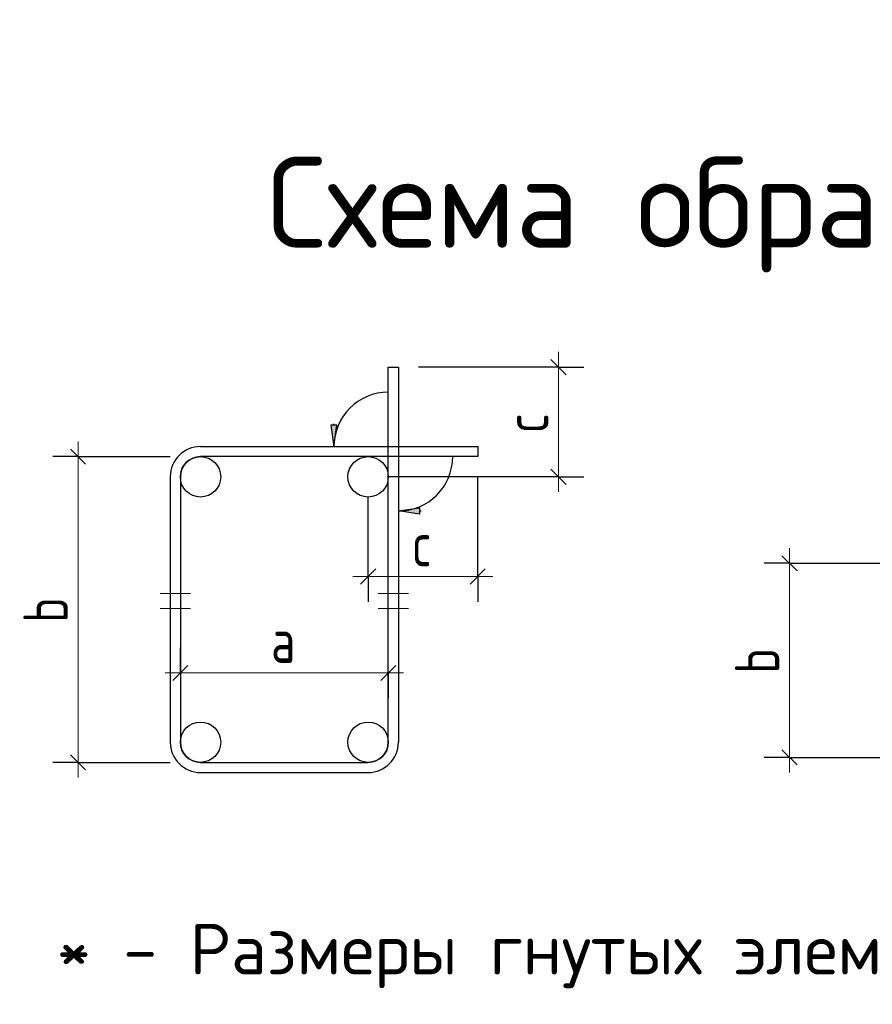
# Model space of a CAD drawing. Header units: millimetres. Extents: x 0 to 50400, y 0 to 35640.
# Tile 9 of 11: x 30358 to 35426, y 11617 to 17467. Entities that reach past the tile are written whole.
import ezdxf

# ---------------------------------------------------------------- set-up
doc = ezdxf.new("R2010")
doc.units = ezdxf.units.MM
doc.layers.add('Standard', color=7, linetype='Continuous', lineweight=25)
doc.layers.add('Размерная линия_ общее', color=7, linetype='Continuous', lineweight=13)
doc.styles.add('ISOCPEUR', font='txt')

msp = doc.modelspace()

# ---------------------------------------------------------------- hatches: boundary and pattern name
at = {"layer": 'Standard', "linetype": 'Continuous', "lineweight": -3, "transparency": 33554687}
msp.add_hatch(color=7, dxfattribs=at).paths.add_polyline_path([(32207.8, 15057.4), (32225.8, 14931.4), (32243.8, 15057.4)])
msp.add_hatch(color=7, dxfattribs=at).paths.add_polyline_path([(32734.8, 14530.4), (32608.8, 14548.4), (32734.8, 14566.4)], flags=16)

# ---------------------------------------------------------------- linework, layer by layer
at = {"layer": 'Standard', "color": 251, "linetype": 'Continuous', "lineweight": -3, "true_color": 0x656565, "transparency": 33554687}
for p, q in [((32243.8, 15057.4), (32207.8, 15057.4)), ((32207.8, 15057.4), (32225.8, 14931.4)), ((32225.8, 15057.4), (32225.8, 15066.4)), ((32225.8, 14931.4), (32243.8, 15057.4)), ((32225.8, 14931.4), (32225.8, 14931.4)), ((32225.8, 14931.4), (32225.8, 14931.4)), ((32225.8, 14931.4), (32225.8, 14931.4)), ((32608.8, 14548.4), (32734.8, 14566.4)), ((32608.8, 14548.4), (32608.8, 14548.4)), ((32608.8, 14548.4), (32608.8, 14548.4)), ((32608.8, 14548.4), (32608.8, 14548.4)), ((32734.8, 14530.4), (32608.8, 14548.4)), ((32734.8, 14566.4), (32734.8, 14530.4)), ((32734.8, 14548.4), (32743.8, 14548.4))]:
    msp.add_line(p, q, dxfattribs=at)
at = {"layer": 'Standard', "color": 7, "linetype": 'Continuous', "lineweight": 13, "transparency": 33554687}
for p, q in [((30704.3, 14871.4), (30704.3, 14961.4)), ((34933.5, 14237.8), (34933.5, 14327.8)), ((31192.8, 14058.4), (31372.8, 14058.4)), ((32668.8, 14058.4), (32488.8, 14058.4)), ((31372.8, 13968.4), (31192.8, 13968.4)), ((32488.8, 13968.4), (32668.8, 13968.4)), ((31312.8, 13586.1), (31222.8, 13586.1)), ((31312.8, 13586.1), (32548.8, 13586.1)), ((32548.8, 13586.1), (32638.8, 13586.1)), ((30704.3, 13054.6), (30704.3, 12964.6)), ((34933.5, 13084.6), (34933.5, 12994.6))]:
    msp.add_line(p, q, dxfattribs=at)
at = {"layer": 'Standard', "color": 253, "linetype": 'Continuous', "lineweight": -3, "true_color": 0xa0a0a0, "transparency": 33554687}
for p, q in [((30704.3, 14871.4), (30554.3, 14871.4)), ((30704.3, 14871.4), (30854.3, 14871.4)), ((30704.3, 14871.4), (31252.8, 14871.4)), ((34933.5, 14237.8), (34783.5, 14237.8)), ((34933.5, 14237.8), (35083.5, 14237.8)), ((31312.8, 13586.1), (31312.8, 13736.1)), ((32548.8, 13586.1), (32548.8, 13736.1)), ((31312.8, 13586.1), (31312.8, 13436.1)), ((31312.8, 13586.1), (31312.8, 13586.1)), ((32548.8, 13586.1), (32548.8, 13436.1)), ((32548.8, 13586.1), (32548.8, 13586.1)), ((30704.3, 13054.6), (30554.3, 13054.6)), ((30704.3, 13054.6), (30854.3, 13054.6)), ((30704.3, 13054.6), (31252.8, 13054.6)), ((34933.5, 13084.6), (34783.5, 13084.6)), ((34933.5, 13084.6), (35083.5, 13084.6)), ((34933.5, 13084.6), (35542, 13084.6))]:
    msp.add_line(p, q, dxfattribs=at)
at = {"layer": 'Standard', "color": 7, "linetype": 'Continuous', "lineweight": 25, "transparency": 33554687}
for p, q in [((30659.3, 14916.4), (30749.3, 14826.4)), ((31252.8, 14751.4), (31252.8, 13174.6)), ((31312.8, 14751.4), (31312.8, 13174.6)), ((34888.5, 14282.8), (34978.5, 14192.8)), ((31267.8, 13541.1), (31357.8, 13631.1)), ((32503.8, 13541.1), (32593.8, 13631.1)), ((34888.5, 13129.6), (34978.5, 13039.6)), ((30659.3, 13099.6), (30749.3, 13009.6)), ((31432.8, 13054.6), (32428.8, 13054.6)), ((31432.8, 12994.6), (32428.8, 12994.6))]:
    msp.add_line(p, q, dxfattribs=at)
for points in [[(32548.8, 13174.6), (32548.8, 15403), (32608.8, 15403), (32608.8, 13174.6)], [(31432.8, 14931.4), (33080.4, 14931.4), (33080.4, 14871.4), (31432.8, 14871.4)]]:
    msp.add_lwpolyline(points, dxfattribs=at)
at = {"layer": 'Standard', "color": 7, "linetype": 'Continuous', "lineweight": 13, "transparency": 33554687}
for points in [[(30704.3, 14871.4), (30704.3, 13803.7), (30704.3, 13803.7), (30704.3, 13054.6)], [(34933.5, 14237.8), (34933.5, 13517), (34933.5, 13517), (34933.5, 13084.6)]]:
    msp.add_lwpolyline(points, dxfattribs=at)
at = {"layer": 'Standard', "color": 253, "linetype": 'Continuous', "lineweight": -3, "true_color": 0xa0a0a0, "transparency": 33554687}
msp.add_lwpolyline([(34933.5, 14237.8), (35400.5, 14237.8), (35400.5, 14237.8), (35542, 14237.8)], dxfattribs=at)
at = {"layer": 'Standard', "color": 9, "linetype": 'Continuous', "lineweight": -3, "true_color": 0xc7c7c7, "transparency": 33554687}
for centre in [(31432.8, 14751.4), (32428.8, 14751.4), (31432.8, 13174.6), (32428.8, 13174.6)]:
    msp.add_circle(centre, 120, dxfattribs=at)
at = {"layer": 'Standard', "color": 251, "linetype": 'Continuous', "lineweight": -3, "true_color": 0x656565, "transparency": 33554687}
for centre, start, end in [((32548.8, 14931.4), 90, 180), ((32608.8, 14871.4), 270, 0)]:
    msp.add_arc(centre, 323, start, end, dxfattribs=at)
at = {"layer": 'Standard', "color": 7, "linetype": 'Continuous', "lineweight": 25, "transparency": 33554687}
for centre, radius, start, end in [((31432.8, 14751.4), 180, 90, 180), ((31432.8, 14751.4), 120, 90, 180), ((31432.8, 13174.6), 180, 180, 270), ((31432.8, 13174.6), 120, 180, 270), ((32428.8, 13174.6), 120, 270, 0), ((32428.8, 13174.6), 180, 270, 0)]:
    msp.add_arc(centre, radius, start, end, dxfattribs=at)
at = {"layer": 'Размерная линия_ общее', "color": 7, "linetype": 'Continuous', "lineweight": 25, "transparency": 33554687}
for p, q in [((33605.4, 15358), (33515.4, 15448)), ((33605.4, 14706.4), (33515.4, 14796.4)), ((32383.8, 14114.2), (32473.8, 14204.2)), ((33035.4, 14114.2), (33125.4, 14204.2))]:
    msp.add_line(p, q, dxfattribs=at)
at = {"layer": 'Размерная линия_ общее', "color": 7, "linetype": 'Continuous', "lineweight": 13, "transparency": 33554687}
for p, q in [((33560.4, 15403), (33560.4, 15493)), ((33560.4, 14751.4), (33560.4, 14661.4)), ((32428.8, 14159.2), (32338.8, 14159.2)), ((32428.8, 14159.2), (33080.4, 14159.2)), ((33080.4, 14159.2), (33170.4, 14159.2))]:
    msp.add_line(p, q, dxfattribs=at)
at = {"layer": 'Размерная линия_ общее', "color": 253, "linetype": 'Continuous', "lineweight": -3, "true_color": 0xa0a0a0, "transparency": 33554687}
for p, q in [((33560.4, 15403), (32728.8, 15403)), ((33560.4, 15403), (33410.4, 15403)), ((33560.4, 15403), (33710.4, 15403)), ((33560.4, 14751.4), (32548.8, 14751.4)), ((33560.4, 14751.4), (33410.4, 14751.4)), ((33560.4, 14751.4), (33710.4, 14751.4)), ((32428.8, 14159.2), (32428.8, 14631.4)), ((32428.8, 14159.2), (32428.8, 14309.2)), ((33080.4, 14159.2), (33080.4, 14309.2)), ((32428.8, 14159.2), (32428.8, 14009.2)), ((33080.4, 14159.2), (33080.4, 14009.2))]:
    msp.add_line(p, q, dxfattribs=at)
at = {"layer": 'Размерная линия_ общее', "color": 7, "linetype": 'Continuous', "lineweight": 13, "transparency": 33554687}
msp.add_lwpolyline([(33560.4, 14751.4), (33560.4, 14936.8), (33560.4, 14936.8), (33560.4, 15403)], dxfattribs=at)
at = {"layer": 'Размерная линия_ общее', "color": 253, "linetype": 'Continuous', "lineweight": -3, "true_color": 0xa0a0a0, "transparency": 33554687}
msp.add_lwpolyline([(33080.4, 14159.2), (33080.4, 14701.1), (33080.4, 14701.1), (33080.4, 14751.4)], dxfattribs=at)

# ---------------------------------------------------------------- texts
at = {"layer": 'Standard', "color": 7, "linetype": 'Continuous', "lineweight": 50, "transparency": 33554687, "insert": (31827.6, 15966), "char_height": 540, "width": 14650.475, "attachment_point": 7, "style": 'ISOCPEUR'}
msp.add_mtext('\\W0.99;Схема образмеривания деталей по типам', dxfattribs=at)
at = {"layer": 'Standard', "color": 7, "linetype": 'Continuous', "lineweight": 25, "transparency": 33554687, "char_height": 264, "width": 287.235, "attachment_point": 7, "rotation": 90, "style": 'ISOCPEUR'}
for insert in [(30644.3, 13883.8), (34873.5, 13582)]:
    msp.add_mtext('\\W0.78;b', dxfattribs=dict(at, insert=insert))
at = {"layer": 'Standard', "color": 7, "linetype": 'Continuous', "lineweight": 25, "transparency": 33554687, "attachment_point": 7, "style": 'ISOCPEUR'}
for s, insert, char_height, width in [('\\W0.78;a', (31851.6, 13646.1), 264, 287.246), ('\\W1.00;* - Размеры гнутых элементов даны по внутренним граням стержней. ', (30577.5, 11713.1), 300, 13987.127)]:
    msp.add_mtext(s, dxfattribs=dict(at, insert=insert, char_height=char_height, width=width))
at = {"layer": 'Размерная линия_ общее', "color": 7, "linetype": 'Continuous', "lineweight": 25, "transparency": 33554687, "insert": (33500.4, 15011.2), "char_height": 264, "width": 257.473, "attachment_point": 7, "rotation": 90, "style": 'ISOCPEUR'}
msp.add_mtext('\\W0.75;c', dxfattribs=at)
at = {"layer": 'Размерная линия_ общее', "color": 7, "linetype": 'Continuous', "lineweight": 25, "transparency": 33554687, "insert": (32688.6, 14219.2), "char_height": 264, "width": 257.485, "attachment_point": 7, "style": 'ISOCPEUR'}
msp.add_mtext('\\W0.75;c', dxfattribs=at)

doc.saveas('drawing.dxf')
